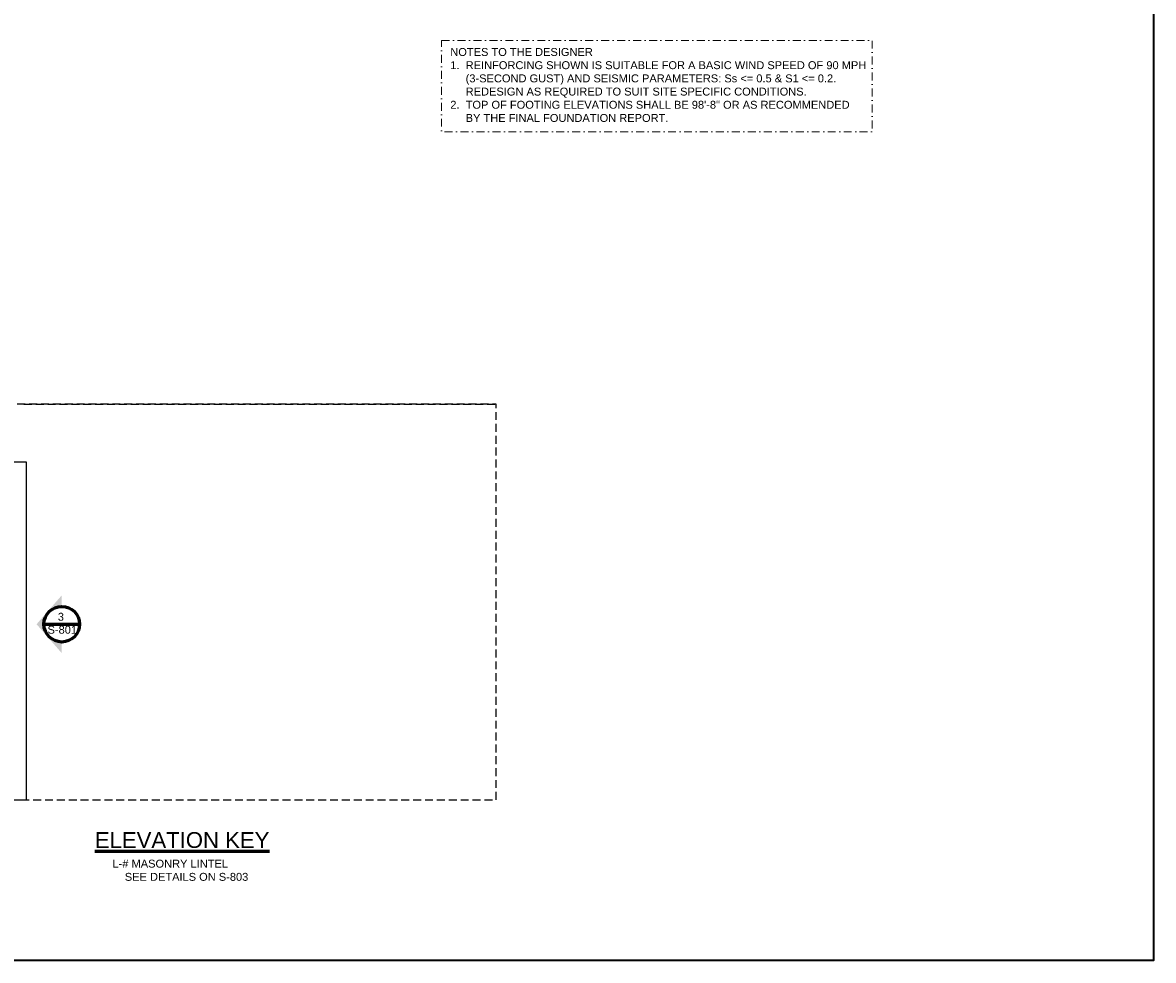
# Model space of a CAD drawing. Extents: x -1003 to 917, y -641 to 703.
# Tile 4 of 5: x 60 to 917, y -641 to 70. Entities that reach past the tile are written whole.
import ezdxf
from ezdxf.enums import TextEntityAlignment as Align

# ---------------------------------------------------------------- set-up
doc = ezdxf.new("R2010")
doc.units = 0
doc.header["$MEASUREMENT"] = 0
doc.linetypes.add('( Dashdot )', pattern=[12.012, 6, -3, 0.012, -3])
doc.linetypes.add('( Dashed )', pattern=[9, 6, -3])
for name, color, linetype, lineweight in [('Level 1', 7, 'Continuous', 18), ('Level 15', 7, 'Continuous', 18), ('Level 4', 7, 'Continuous', 18), ('Level 40', 7, 'Continuous', 18), ('Level 46', 7, 'Continuous', 18), ('Level 5', 7, 'Continuous', 18), ('Level 50', 7, 'Continuous', 18)]:
    doc.layers.add(name, color=color, linetype=linetype, lineweight=lineweight)
doc.styles.add('BORD', font='romand.shx')
doc.styles.add('NOTES', font='romans.shx')
doc.styles.add('Style-font010', font='font010.shx')

# ---------------------------------------------------------------- blocks, each defined once
blk = doc.blocks.new('ELSYM')
at = {"layer": 'Level 40', "linetype": 'Continuous', "lineweight": 60, "extrusion": (0, 0, -1)}
blk.add_hatch(color=6, dxfattribs=at).paths.add_polyline_path([(0, -7.87), (0, -12.8), (11.13, 0), (0, 12.8), (0, 7.87, -1)])
at = {"layer": 'Level 40', "color": 6, "linetype": 'Continuous', "lineweight": 60}
blk.add_line((-7.87, 0), (7.87, 0), dxfattribs=at)
blk.add_circle((0, 0), 7.87, dxfattribs=at)
at = {"layer": 'Level 40', "color": 6, "linetype": 'Continuous', "lineweight": 25, "style": 'Style-font010', "width": 0.771233}
for tag, p in [('ELSYM_11607', (0.1, 3.25)), ('ELSYM_11608', (0.19, -2.56))]:
    blk.add_attdef(tag, text='', height=3.48, dxfattribs=at).set_placement(p, align=Align.MIDDLE_CENTER)

msp = doc.modelspace()

# ---------------------------------------------------------------- linework, layer by layer
at = {"layer": 'Level 1', "color": 3, "linetype": 'Continuous', "lineweight": 35}
msp.add_3dface([(-1002.62, 703.46), (917.4, 703.46), (917.4, -640.56), (-1002.62, -640.56)], dxfattribs=at)
at = {"layer": 'Level 15', "color": 7, "linetype": '( Dashed )', "lineweight": 25}
msp.add_3dface([(-30.59, -518.85), (419.41, -518.85), (419.41, -218.85), (-30.59, -218.85)], dxfattribs=at)
at = {"layer": 'Level 15', "color": 7, "linetype": 'Continuous', "lineweight": 25}
msp.add_3dface([(-20.59, -518.85), (63.41, -518.85), (63.41, -262.85), (-20.59, -262.85)], dxfattribs=at)
at = {"layer": 'Level 4', "color": 204, "linetype": '( Dashed )', "lineweight": 25}
msp.add_line((61.41, -218.85), (419.41, -218.85), dxfattribs=at)
at = {"layer": 'Level 50', "color": 1, "linetype": '( Dashdot )', "lineweight": 13}
msp.add_3dface([(377.91, 56.93), (704.36, 56.93), (704.36, -12.34), (377.91, -12.34)], dxfattribs=at)

# ---------------------------------------------------------------- block references
at = {"layer": 'Level 40', "color": 6, "linetype": 'Continuous', "lineweight": 25, "xscale": 1.7145, "yscale": 1.7145, "zscale": 1.7145}
msp.add_blockref('ELSYM', (90.09, -385.71), dxfattribs=at)

# ---------------------------------------------------------------- texts
at = {"layer": 'Level 40', "color": 2, "linetype": 'Continuous', "lineweight": 35, "char_height": 6, "attachment_point": 1, "line_spacing_factor": 0.722892, "style": 'NOTES'}
for s, insert in [('\\fArial|b0|i0|c0|p39;3', (87.1, -377.06)), ('\\fArial|b0|i0|c0|p39;S-801', (79.29, -386.9))]:
    msp.add_mtext(s, dxfattribs=dict(at, insert=insert))
at = {"layer": 'Level 46', "color": 1, "linetype": 'Continuous', "lineweight": 25, "insert": (128.53, -564.22), "char_height": 6, "attachment_point": 1, "style": 'NOTES'}
msp.add_mtext('\\fArial|b0|i0|c0|p39;L-# MASONRY LINTEL\\P    SEE DETAILS ON S-803', dxfattribs=at)
at = {"layer": 'Level 5', "color": 6, "linetype": 'Continuous', "lineweight": 60, "insert": (181.3, -549.39), "char_height": 12, "attachment_point": 5, "line_spacing_factor": 0.600197, "style": 'BORD'}
msp.add_mtext('\\fArial|b0|i0|c0|p39;\\LELEVATION KEY', dxfattribs=at)
at = {"layer": 'Level 50', "color": 1, "linetype": 'Continuous', "lineweight": 13, "insert": (384.55, 51.1), "char_height": 6, "attachment_point": 1, "style": 'NOTES'}
msp.add_mtext('\\fArial|b0|i0|c0|p39;NOTES TO THE DESIGNER\\P1.  REINFORCING SHOWN IS SUITABLE FOR A BASIC WIND SPEED OF 90 MPH\\P     (3-SECOND GUST) AND SEISMIC PARAMETERS: Ss <= 0.5 & S1 <= 0.2.\\P     REDESIGN AS REQUIRED TO SUIT SITE SPECIFIC CONDITIONS.\\P2.  TOP OF FOOTING ELEVATIONS SHALL BE 98\'-8" OR AS RECOMMENDED\\P     BY THE FINAL FOUNDATION REPORT.', dxfattribs=at)

doc.saveas('drawing.dxf')
